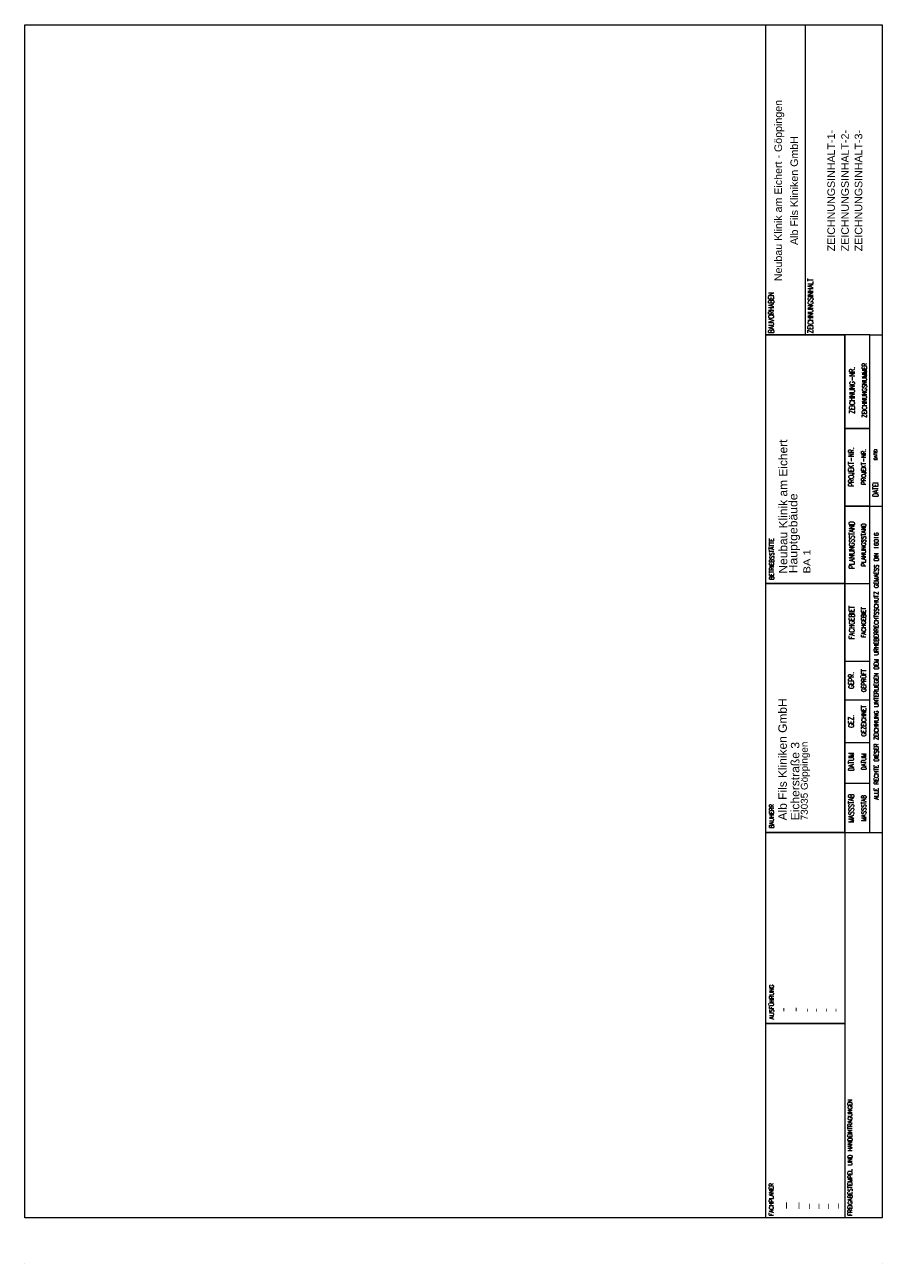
# Model space of a CAD drawing. Header units: metres. Extents: x 0.395 to 0.679, y -0.126 to 0.284.
import ezdxf

# ---------------------------------------------------------------- set-up
doc = ezdxf.new("R2010")
doc.units = ezdxf.units.M
doc.linetypes.add('AUSGEZOGEN', pattern=[0])
for name, color, linetype, lineweight in [('_LOGO', 7, 'Continuous', 13), ('_Rahmen_A3', 7, 'Continuous', 13), ('ARC_PLANK_T_DN', 7, 'Continuous', 25), ('ARC_PLANK_T_FEST', 7, 'Continuous', 18)]:
    doc.layers.add(name, color=color, linetype=linetype, lineweight=lineweight)
doc.styles.add('ARIAL', font='ARIAL.TTF')
doc.styles.add('TXT', font='txt.shx')

# ---------------------------------------------------------------- blocks, each defined once
blk = doc.blocks.new('NSY101')
at = {"color": 0, "linetype": 'ByBlock', "lineweight": -2}
blk.add_circle((0, 0), 0.05, dxfattribs=at)

msp = doc.modelspace()

# ---------------------------------------------------------------- linework, layer by layer
for p, q in [((0.66641, 0.15016), (0.6747, 0.15016)), ((0.66641, 0.1245), (0.6747, 0.1245))]:
    msp.add_line(p, q)
at = {"layer": '_LOGO'}
for p, q in [((0.6403, 0.1812), (0.6403, 0.28384)), ((0.6747, 0.1812), (0.67884, 0.1812)), ((0.66641, 0.01647), (0.67884, 0.01647))]:
    msp.add_line(p, q, dxfattribs=at)
at = {"layer": '_LOGO', "linetype": 'AUSGEZOGEN'}
for p, q in [((0.65336, 0.28384), (0.65336, 0.1812)), ((0.6747, 0.1812), (0.6403, 0.1812)), ((0.66641, 0.01647), (0.66641, 0.1812)), ((0.6747, 0.01647), (0.6747, 0.1812)), ((0.67469, 0.1245), (0.67884, 0.1245)), ((0.66641, 0.09883), (0.6747, 0.09883)), ((0.66641, 0.07317), (0.6747, 0.07317)), ((0.66641, 0.06034), (0.6747, 0.06034)), ((0.66641, 0.04629), (0.6747, 0.04629)), ((0.66641, 0.03273), (0.6747, 0.03273))]:
    msp.add_line(p, q, dxfattribs=at)
at = {"layer": '_LOGO'}
for points in [[(0.6403, 0.09883), (0.6403, 0.1812), (0.66641, 0.1812), (0.66641, 0.09883), (0.6403, 0.09883)], [(0.6403, 0.01647), (0.6403, 0.09883), (0.66641, 0.09883), (0.66641, 0.01647), (0.6403, 0.01647)], [(0.6403, -0.04684), (0.6403, 0.01647), (0.66641, 0.01647), (0.66641, -0.04684), (0.6403, -0.04684)], [(0.6403, -0.11116), (0.6403, -0.04684), (0.66641, -0.04684), (0.66641, -0.11116), (0.6403, -0.11116)]]:
    msp.add_lwpolyline(points, close=True, dxfattribs=at)
at = {"layer": '_Rahmen_A3'}
msp.add_lwpolyline([(0.67884, -0.11116), (0.395, -0.11116), (0.395, 0.28384), (0.67884, 0.28384), (0.67884, -0.11116)], close=True, dxfattribs=at)

# ---------------------------------------------------------------- block references
at = {"layer": '_Rahmen_A3', "xscale": 1e-09, "yscale": 1e-09, "zscale": 1e-09, "rotation": 90}
for p in [(0.395, -0.12616), (0.67884, -0.12616)]:
    msp.add_blockref('NSY101', p, dxfattribs=at)

# ---------------------------------------------------------------- texts
at = {"layer": '_LOGO', "linetype": 'AUSGEZOGEN', "rotation": 90}
for s, insert, char_height, width, attachment_point, style in [('\\W1.01;Neubau\\~Klinik\\~am\\~Eichert\\~-\\~Göppingen', (0.64641, 0.22897), 0.0025, 0.0609767, 8, 'ARIAL'), ('\\W1.01;Alb\\~Fils\\~Kliniken\\~GmbH', (0.65099, 0.22897), 0.0025, 0.0371416, 8, 'ARIAL'), ('\\W1.01;ZEICHNUNGSINHALT-1-', (0.66323, 0.22893), 0.0025, 0.0411777, 8, 'ARIAL'), ('\\W1.01;ZEICHNUNGSINHALT-2-', (0.66781, 0.22893), 0.0025, 0.0411777, 8, 'ARIAL'), ('\\W1.01;ZEICHNUNGSINHALT-3-', (0.67228, 0.22893), 0.0025, 0.0411777, 8, 'ARIAL'), ('\\W0.66;ZEICHNUNGSINHALT', (0.65594, 0.18172), 0.00175, 0.0177096, 7, 'TXT'), ('\\W0.66;BAUVORHABEN', (0.64297, 0.18176), 0.00175, 0.0122409, 7, 'TXT'), ('\\W0.66;ZEICHNUNG-NR.', (0.66975, 0.16285), 0.00175, 0.0144284, 8, 'TXT'), ('\\W0.70;ZEICHNUNGSNUMMER', (0.67373, 0.16286), 0.0015, 0.0161917, 8, 'TXT'), ('\\W1.05;DATEI', (0.67712, 0.1397), 0.001, 0.0051917, 7, 'TXT'), ('\\W0.66;PROJEKT-NR.', (0.66946, 0.13745), 0.00175, 0.0122409, 8, 'TXT'), ('\\W0.70;PROJEKT-NR.', (0.67344, 0.13747), 0.0015, 0.0111917, 8, 'TXT'), ('\\W0.66;DATEI', (0.6775, 0.13001), 0.00175, 0.0056784, 8, 'TXT'), ('\\W0.66;PLANUNGSSTAND', (0.66961, 0.11162), 0.00175, 0.0144284, 8, 'TXT'), ('\\W0.70;PLANUNGSSTAND', (0.67344, 0.11169), 0.0015, 0.0131917, 8, 'TXT'), ('\\W0.70;ALLE\\~RECHTE\\~DIESER\\~ZEICHNUNG\\~UNTERLIEGEN\\~DEM\\~URHEBERRECHTSSCHUTZ\\~GEMAESS\\~DIN\\~16016', (0.67764, 0.02727), 0.0015, 0.0821917, 7, 'TXT'), ('\\W0.66;FACHGEBIET', (0.66961, 0.086), 0.00175, 0.0111471, 8, 'TXT'), ('\\W0.70;FACHGEBIET', (0.67344, 0.08603), 0.0015, 0.0101917, 8, 'TXT'), ('\\W0.70;GEPRÜFT', (0.67348, 0.06675), 0.0015, 0.0071917, 8, 'TXT'), ('\\W0.66;GEPR.', (0.66948, 0.06678), 0.00175, 0.0056784, 8, 'TXT'), ('\\W0.70;GEZEICHNET', (0.67348, 0.0534), 0.0015, 0.0101917, 8, 'TXT'), ('\\W0.66;GEZ.', (0.66948, 0.05327), 0.00175, 0.0045846, 8, 'TXT'), ('\\W0.66;DATUM', (0.66946, 0.03984), 0.00175, 0.0056784, 8, 'TXT'), ('\\W0.70;DATUM', (0.67348, 0.03993), 0.0015, 0.0051917, 8, 'TXT'), ('\\W0.66;MASSSTAB', (0.66946, 0.02446), 0.00175, 0.0089596, 8, 'TXT'), ('\\W0.70;MASSSTAB', (0.67348, 0.02451), 0.0015, 0.0081917, 8, 'TXT')]:
    msp.add_mtext(s, dxfattribs=dict(at, insert=insert, char_height=char_height, width=width, attachment_point=attachment_point, style=style))
at = {"layer": 'ARC_PLANK_T_DN', "attachment_point": 7, "rotation": 90, "style": 'ARIAL'}
for s, insert, char_height, width in [('\\W1.01;Neubau\\~Klinik\\~am\\~Eichert', (0.64746, 0.10218), 0.0028, 0.0455658), ('\\W1.03;Hauptgebäude', (0.65161, 0.10225), 0.0028, 0.0272919), ('\\W1.14;BA\\~1', (0.65505, 0.10221), 0.0023, 0.0082841), ('\\W1.01;Alb\\~Fils\\~Kliniken\\~GmbH', (0.6473, 0.02044), 0.0028, 0.0415986), ('\\W1.02;Eicherstraße\\~3', (0.65145, 0.02047), 0.0028, 0.0269603), ('\\W1.02;73035\\~Göppingen', (0.65489, 0.02047), 0.0023, 0.0268979), ('\\W1.24;-', (0.64733, -0.04303), 0.0028, 0.0030396), ('\\W1.24;-', (0.65148, -0.043), 0.0028, 0.0030396), ('\\W1.24;-', (0.65492, -0.043), 0.0023, 0.0024969), ('\\W1.24;-', (0.65805, -0.043), 0.0023, 0.0024969), ('\\W1.24;-', (0.66125, -0.043), 0.0023, 0.0024969), ('\\W1.24;-', (0.66446, -0.043), 0.0023, 0.0024969), ('\\W0.96;_', (0.64729, -0.10808), 0.0028, 0.0035439), ('\\W0.96;_', (0.65144, -0.10811), 0.0028, 0.0035439), ('\\W0.96;_', (0.65488, -0.10814), 0.0023, 0.0029111), ('\\W0.96;_', (0.65801, -0.10814), 0.0023, 0.0029111), ('\\W0.96;_', (0.66121, -0.10814), 0.0023, 0.0029111), ('\\W0.96;_', (0.66442, -0.10808), 0.0023, 0.0029111)]:
    msp.add_mtext(s, dxfattribs=dict(at, insert=insert, char_height=char_height, width=width))
at = {"layer": 'ARC_PLANK_T_FEST', "char_height": 0.00144, "attachment_point": 7, "rotation": 90, "style": 'TXT'}
for s, insert, width in [('\\W0.73;BETRIEBSSTÄTTE', (0.64299, 0.1001), 0.0141917), ('\\W0.73;BAUHERR', (0.64292, 0.0179), 0.0071917), ('\\W0.73;BAUHERR', (0.64292, 0.0179), 0.0071917), ('\\W0.73;AUSFÜHRUNG', (0.64292, -0.0454), 0.0101917), ('\\W0.73;FREIGABESTEMPEL\\~UND\\~HANDEINTRAGUNGEN', (0.66893, -0.11045), 0.0361917), ('\\W0.73;FACHPLANER', (0.64288, -0.11045), 0.0101917)]:
    msp.add_mtext(s, dxfattribs=dict(at, insert=insert, width=width))

doc.saveas('drawing.dxf')
